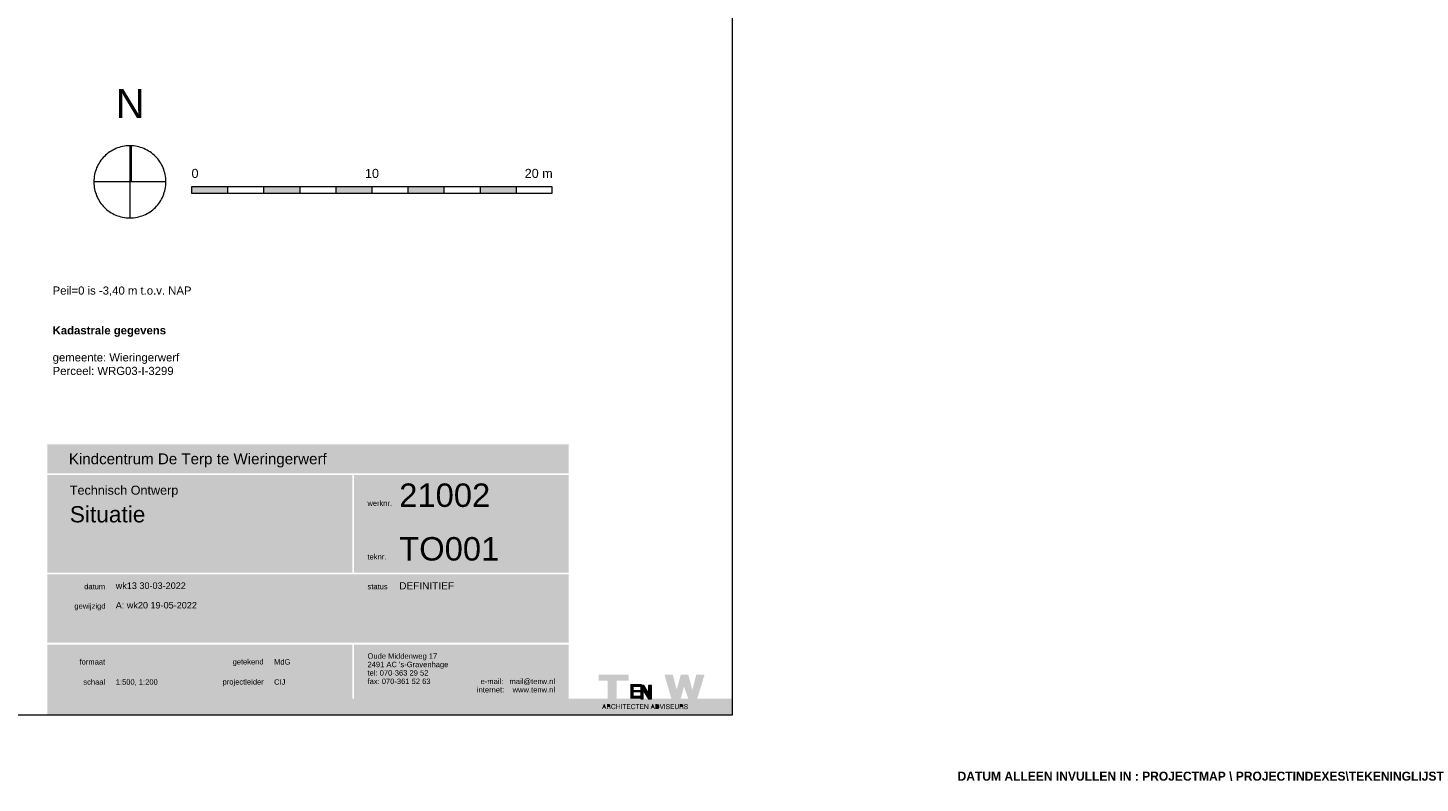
# Model space of a CAD drawing. Header units: millimetres. Extents: x 10 to 775, y -9 to 410.
# Tile 55 of 55: x 389 to 775, y -9 to 201. Entities that reach past the tile are written whole.
import ezdxf
from ezdxf.xclip import XClip

# ---------------------------------------------------------------- set-up
doc = ezdxf.new("R2010")
doc.units = ezdxf.units.MM
doc.header["$MEASUREMENT"] = 0
doc.header["$XCLIPFRAME"] = 0
for name, color, linetype in [('0 2D arcering', 7, 'Continuous'), ('0 Afdek-arcering', 7, 'Continuous'), ('90 Terrein omgeving', 7, 'Continuous'), ('90 Terrein omgeving 2D arcering', 7, 'Continuous'), ('Info -  SO_VO 2D arcering', 7, 'Continuous'), ('Info Algemeen', 7, 'Continuous')]:
    doc.layers.add(name, color=color, linetype=linetype)
doc.styles.add('GENERATED_STYLE_1', font='txt')
doc.styles.add('GENERATED_STYLE_2', font='txt')

# ---------------------------------------------------------------- blocks, each defined once
blk = doc.blocks.new('Drawing_1_1', base_point=(394, 0))
at = {"layer": '0 2D arcering', "linetype": 'Continuous', "lineweight": 0, "true_color": 0xe9ebeb}
for points in [[(394, 84.96), (394, 76.96), (538.56, 76.96), (538.56, 84.96)], [(394, 76.46), (394, 49.45), (478.56, 49.45), (478.56, 76.46)], [(479.06, 76.46), (479.06, 49.45), (538.56, 49.45), (538.56, 76.46)], [(394, 48.95), (394, 29.95), (538.56, 29.95), (538.56, 48.95)], [(394, 29.45), (394, 14.45), (478.56, 14.45), (478.56, 29.45)], [(479.06, 29.45), (479.06, 14.45), (538.56, 14.45), (538.56, 29.45)]]:
    blk.add_hatch(color=254, dxfattribs=at).paths.add_polyline_path(points)
at = {"layer": '0 2D arcering', "linetype": 'Continuous', "lineweight": 0, "true_color": 0x253355}
for points in [[(546.95, 19.48), (549.45, 19.48), (549.45, 14.44), (551.89, 14.44), (551.89, 19.48), (555.27, 19.48), (555.27, 21.14), (546.95, 21.14)], [(565.13, 21.14), (567.09, 14.44), (569.63, 14.44), (570.57, 17.84), (571.76, 14.45), (574.24, 14.45), (576.27, 21.13), (573.98, 21.13), (572.89, 16.87), (571.73, 21.15), (569.7, 21.14), (568.55, 16.99), (567.47, 21.15)]]:
    blk.add_hatch(color=169, dxfattribs=at).paths.add_polyline_path(points)
at = {"layer": '0 2D arcering', "linetype": 'Continuous', "lineweight": 0, "true_color": 0xd9db00}
for points in [[(558.84, 17.73), (558.84, 18.53), (555.71, 18.53), (555.71, 14.45), (558.84, 14.45), (558.84, 15.26), (556.66, 15.26), (556.66, 16.22), (558.84, 16.22), (558.84, 16.91), (556.66, 16.91), (556.66, 17.73)], [(560.76, 18.13), (560.77, 15.94), (559.4, 18.13), (558.59, 18.13), (558.59, 14.44), (559.26, 14.44), (559.26, 16.84), (560.76, 14.44), (561.58, 14.44), (561.58, 18.13)], [(548.65, 12.14), (548.44, 12.74), (548.23, 12.14)], [(549.69, 12.32), (549.79, 12.32), (549.87, 12.34), (549.93, 12.37), (549.97, 12.42), (549.99, 12.48), (550, 12.56), (549.99, 12.63), (549.97, 12.69), (549.94, 12.73), (549.88, 12.76), (549.8, 12.77), (549.69, 12.78), (549.37, 12.78), (549.37, 12.32)], [(561.9, 12.74), (561.69, 12.14), (562.11, 12.14)], [(562.84, 11.75), (563.15, 11.75), (563.25, 11.75), (563.33, 11.78), (563.4, 11.82), (563.46, 11.88), (563.51, 11.95), (563.54, 12.04), (563.56, 12.15), (563.56, 12.27), (563.56, 12.39), (563.54, 12.49), (563.51, 12.58), (563.46, 12.65), (563.4, 12.71), (563.33, 12.75), (563.25, 12.77), (563.15, 12.78), (562.84, 12.78)], [(569.89, 12.32), (569.99, 12.32), (570.07, 12.34), (570.13, 12.37), (570.17, 12.42), (570.19, 12.48), (570.2, 12.56), (570.19, 12.63), (570.17, 12.69), (570.13, 12.73), (570.08, 12.76), (570, 12.77), (569.89, 12.78), (569.57, 12.78), (569.57, 12.32)]]:
    blk.add_hatch(color=52, dxfattribs=at).paths.add_polyline_path(points)
h = blk.add_hatch(color=52, dxfattribs=at)
h.paths.add_polyline_path([(584, 14.45), (394, 14.45), (394, 10), (584, 10)])
h.paths.add_polyline_path([(548.03, 11.58), (547.84, 11.58), (548.34, 12.94), (548.54, 12.94), (549.05, 11.58), (548.85, 11.58), (548.71, 11.99), (548.17, 11.99)], flags=0)
h.paths.add_polyline_path([(549.38, 11.58), (549.19, 11.58), (549.19, 12.94), (549.72, 12.94), (549.8, 12.94), (549.86, 12.93), (549.91, 12.93), (549.97, 12.91), (550.02, 12.89), (550.07, 12.85), (550.11, 12.81), (550.15, 12.76), (550.17, 12.7), (550.19, 12.63), (550.19, 12.56), (550.19, 12.49), (550.17, 12.43), (550.15, 12.37), (550.11, 12.33), (550.06, 12.28), (550.01, 12.25), (550.07, 12.22), (550.12, 12.18), (550.14, 12.13), (550.15, 12.07), (550.16, 12), (550.18, 11.78), (550.18, 11.71), (550.19, 11.67), (550.21, 11.64), (550.24, 11.62), (550.24, 11.58), (550.02, 11.58), (550.01, 11.62), (550, 11.68), (549.99, 11.76), (549.98, 11.94), (549.97, 12.02), (549.95, 12.08), (549.92, 12.12), (549.87, 12.14), (549.79, 12.16), (549.68, 12.16), (549.38, 12.16)], flags=0)
h.paths.add_polyline_path([(550.39, 12.28), (550.4, 12.43), (550.44, 12.56), (550.49, 12.68), (550.56, 12.79), (550.66, 12.87), (550.76, 12.93), (550.89, 12.96), (551.02, 12.97), (551.13, 12.97), (551.23, 12.94), (551.32, 12.91), (551.4, 12.85), (551.47, 12.79), (551.52, 12.71), (551.55, 12.63), (551.57, 12.53), (551.39, 12.53), (551.37, 12.61), (551.32, 12.68), (551.27, 12.74), (551.2, 12.78), (551.11, 12.8), (551.02, 12.81), (550.92, 12.8), (550.83, 12.77), (550.76, 12.73), (550.7, 12.66), (550.65, 12.58), (550.61, 12.49), (550.59, 12.38), (550.58, 12.26), (550.59, 12.14), (550.61, 12.03), (550.65, 11.94), (550.7, 11.86), (550.76, 11.79), (550.84, 11.74), (550.92, 11.72), (551.01, 11.71), (551.12, 11.72), (551.21, 11.75), (551.29, 11.81), (551.35, 11.89), (551.39, 11.98), (551.4, 12.08), (551.58, 12.08), (551.57, 11.97), (551.53, 11.86), (551.48, 11.77), (551.41, 11.69), (551.33, 11.63), (551.23, 11.58), (551.12, 11.55), (551.01, 11.54), (550.87, 11.55), (550.75, 11.59), (550.65, 11.65), (550.56, 11.74), (550.5, 11.82), (550.45, 11.92), (550.42, 12.03), (550.4, 12.15)], flags=0)
h.paths.add_polyline_path([(551.8, 12.94), (551.98, 12.94), (551.98, 12.38), (552.69, 12.38), (552.69, 12.94), (552.87, 12.94), (552.87, 11.58), (552.69, 11.58), (552.69, 12.22), (551.98, 12.22), (551.98, 11.58), (551.8, 11.58)], flags=0)
h.paths.add_polyline_path([(553.16, 11.58), (553.16, 12.94), (553.34, 12.94), (553.34, 11.58)], flags=0)
h.paths.add_polyline_path([(553.52, 12.94), (554.56, 12.94), (554.56, 12.77), (554.13, 12.77), (554.13, 11.58), (553.95, 11.58), (553.95, 12.77), (553.52, 12.77)], flags=0)
h.paths.add_polyline_path([(554.73, 11.58), (554.73, 12.94), (555.7, 12.94), (555.7, 12.77), (554.91, 12.77), (554.91, 12.36), (555.64, 12.36), (555.64, 12.2), (554.91, 12.2), (554.91, 11.75), (555.71, 11.75), (555.71, 11.58)], flags=0)
h.paths.add_polyline_path([(555.88, 12.28), (555.89, 12.43), (555.92, 12.56), (555.97, 12.68), (556.05, 12.79), (556.14, 12.87), (556.25, 12.93), (556.37, 12.96), (556.51, 12.97), (556.62, 12.97), (556.72, 12.94), (556.81, 12.91), (556.88, 12.85), (556.95, 12.79), (557, 12.71), (557.04, 12.63), (557.05, 12.53), (556.87, 12.53), (556.85, 12.61), (556.81, 12.68), (556.75, 12.74), (556.68, 12.78), (556.6, 12.8), (556.5, 12.81), (556.4, 12.8), (556.32, 12.77), (556.24, 12.73), (556.18, 12.66), (556.13, 12.58), (556.09, 12.49), (556.07, 12.38), (556.07, 12.26), (556.07, 12.14), (556.1, 12.03), (556.13, 11.94), (556.18, 11.86), (556.25, 11.79), (556.32, 11.74), (556.41, 11.72), (556.5, 11.71), (556.6, 11.72), (556.69, 11.75), (556.77, 11.81), (556.83, 11.89), (556.87, 11.98), (556.89, 12.08), (557.06, 12.08), (557.05, 11.97), (557.02, 11.86), (556.96, 11.77), (556.89, 11.69), (556.81, 11.63), (556.71, 11.58), (556.61, 11.55), (556.49, 11.54), (556.35, 11.55), (556.23, 11.59), (556.13, 11.65), (556.04, 11.74), (555.98, 11.82), (555.94, 11.92), (555.9, 12.03), (555.88, 12.15)], flags=0)
h.paths.add_polyline_path([(557.15, 12.94), (558.19, 12.94), (558.19, 12.77), (557.77, 12.77), (557.77, 11.58), (557.58, 11.58), (557.58, 12.77), (557.15, 12.77)], flags=0)
h.paths.add_polyline_path([(558.36, 12.94), (559.33, 12.94), (559.33, 12.77), (558.55, 12.77), (558.55, 12.36), (559.27, 12.36), (559.27, 12.2), (558.55, 12.2), (558.55, 11.75), (559.35, 11.75), (559.35, 11.58), (558.36, 11.58)], flags=0)
h.paths.add_polyline_path([(559.57, 12.94), (559.77, 12.94), (560.4, 11.95), (560.42, 11.92), (560.44, 11.89), (560.47, 11.84), (560.47, 12.94), (560.64, 12.94), (560.64, 11.58), (560.44, 11.58), (559.79, 12.58), (559.77, 12.63), (559.74, 12.68), (559.74, 11.58), (559.57, 11.58)], flags=0)
h.paths.add_polyline_path([(561.29, 11.58), (561.8, 12.94), (562, 12.94), (562.51, 11.58), (562.31, 11.58), (562.16, 11.99), (561.63, 11.99), (561.48, 11.58)], flags=0)
h.paths.add_polyline_path([(563.16, 11.58), (562.65, 11.58), (562.65, 12.94), (563.17, 12.94), (563.3, 12.93), (563.42, 12.89), (563.52, 12.84), (563.6, 12.77), (563.67, 12.67), (563.72, 12.56), (563.74, 12.43), (563.75, 12.28), (563.74, 12.12), (563.71, 11.98), (563.67, 11.87), (563.6, 11.76), (563.51, 11.68), (563.41, 11.63), (563.29, 11.59)], flags=0)
h.paths.add_polyline_path([(564.32, 11.58), (563.84, 12.94), (564.03, 12.94), (564.42, 11.8), (564.8, 12.94), (564.99, 12.94), (564.51, 11.58)], flags=0)
h.paths.add_polyline_path([(565.33, 11.58), (565.15, 11.58), (565.15, 12.94), (565.33, 12.94)], flags=0)
h.paths.add_polyline_path([(565.57, 12.03), (565.75, 12.03), (565.76, 11.94), (565.79, 11.86), (565.85, 11.79), (565.92, 11.74), (566, 11.71), (566.1, 11.7), (566.2, 11.71), (566.28, 11.73), (566.35, 11.77), (566.4, 11.82), (566.43, 11.88), (566.44, 11.95), (566.42, 12.03), (566.35, 12.09), (566.25, 12.14), (566.1, 12.19), (566.07, 12.2), (565.94, 12.23), (565.84, 12.27), (565.76, 12.3), (565.7, 12.34), (565.65, 12.4), (565.62, 12.48), (565.61, 12.57), (565.62, 12.66), (565.65, 12.73), (565.69, 12.8), (565.75, 12.86), (565.82, 12.91), (565.9, 12.95), (565.99, 12.97), (566.1, 12.97), (566.21, 12.97), (566.3, 12.94), (566.38, 12.91), (566.45, 12.86), (566.51, 12.79), (566.55, 12.72), (566.57, 12.64), (566.58, 12.54), (566.41, 12.54), (566.39, 12.62), (566.36, 12.69), (566.31, 12.75), (566.25, 12.79), (566.18, 12.81), (566.09, 12.82), (566, 12.81), (565.93, 12.79), (565.87, 12.76), (565.83, 12.72), (565.8, 12.66), (565.79, 12.6), (565.81, 12.53), (565.87, 12.47), (565.98, 12.41), (566.12, 12.37), (566.17, 12.36), (566.2, 12.35), (566.22, 12.35), (566.35, 12.31), (566.45, 12.27), (566.51, 12.23), (566.56, 12.18), (566.59, 12.12), (566.62, 12.05), (566.62, 11.97), (566.61, 11.88), (566.59, 11.8), (566.54, 11.72), (566.48, 11.66), (566.41, 11.61), (566.32, 11.57), (566.22, 11.55), (566.1, 11.54), (565.99, 11.55), (565.88, 11.58), (565.79, 11.61), (565.72, 11.67), (565.66, 11.74), (565.61, 11.82), (565.58, 11.92)], flags=0)
h.paths.add_polyline_path([(566.85, 12.94), (567.82, 12.94), (567.82, 12.77), (567.03, 12.77), (567.03, 12.36), (567.76, 12.36), (567.76, 12.2), (567.03, 12.2), (567.03, 11.75), (567.84, 11.75), (567.84, 11.58), (566.85, 11.58)], flags=0)
h.paths.add_polyline_path([(568.05, 12.94), (568.24, 12.94), (568.24, 12.09), (568.25, 11.98), (568.27, 11.88), (568.32, 11.81), (568.39, 11.76), (568.47, 11.73), (568.58, 11.72), (568.69, 11.73), (568.78, 11.76), (568.84, 11.81), (568.89, 11.88), (568.92, 11.98), (568.93, 12.09), (568.93, 12.94), (569.11, 12.94), (569.11, 12.09), (569.11, 11.97), (569.08, 11.86), (569.04, 11.76), (568.97, 11.68), (568.9, 11.62), (568.8, 11.58), (568.69, 11.55), (568.56, 11.54), (568.44, 11.55), (568.34, 11.58), (568.25, 11.62), (568.18, 11.68), (568.12, 11.76), (568.08, 11.85), (568.06, 11.97), (568.05, 12.09)], flags=0)
h.paths.add_polyline_path([(569.39, 12.94), (569.92, 12.94), (570, 12.94), (570.06, 12.93), (570.11, 12.93), (570.16, 12.91), (570.22, 12.89), (570.27, 12.85), (570.31, 12.81), (570.35, 12.76), (570.37, 12.7), (570.39, 12.63), (570.39, 12.56), (570.39, 12.49), (570.37, 12.43), (570.34, 12.37), (570.31, 12.33), (570.26, 12.28), (570.2, 12.25), (570.27, 12.22), (570.32, 12.18), (570.34, 12.13), (570.35, 12.07), (570.36, 12), (570.37, 11.78), (570.38, 11.71), (570.39, 11.67), (570.41, 11.64), (570.44, 11.62), (570.44, 11.58), (570.22, 11.58), (570.21, 11.62), (570.2, 11.68), (570.19, 11.76), (570.18, 11.94), (570.17, 12.02), (570.15, 12.08), (570.12, 12.12), (570.07, 12.14), (569.99, 12.16), (569.87, 12.16), (569.57, 12.16), (569.57, 11.58), (569.39, 11.58)], flags=0)
h.paths.add_polyline_path([(570.59, 12.03), (570.77, 12.03), (570.78, 11.94), (570.81, 11.86), (570.86, 11.79), (570.93, 11.74), (571.02, 11.71), (571.12, 11.7), (571.22, 11.71), (571.3, 11.73), (571.37, 11.77), (571.42, 11.82), (571.45, 11.88), (571.46, 11.95), (571.44, 12.03), (571.37, 12.09), (571.27, 12.14), (571.12, 12.19), (571.09, 12.2), (570.96, 12.23), (570.86, 12.27), (570.78, 12.3), (570.72, 12.34), (570.67, 12.4), (570.64, 12.48), (570.63, 12.57), (570.64, 12.66), (570.66, 12.73), (570.71, 12.8), (570.76, 12.86), (570.84, 12.91), (570.92, 12.95), (571.01, 12.97), (571.12, 12.97), (571.22, 12.97), (571.32, 12.94), (571.4, 12.91), (571.47, 12.86), (571.53, 12.79), (571.57, 12.72), (571.59, 12.64), (571.6, 12.54), (571.42, 12.54), (571.41, 12.62), (571.38, 12.69), (571.33, 12.75), (571.27, 12.79), (571.19, 12.81), (571.11, 12.82), (571.02, 12.81), (570.95, 12.79), (570.89, 12.76), (570.84, 12.72), (570.82, 12.66), (570.81, 12.6), (570.83, 12.53), (570.89, 12.47), (571, 12.41), (571.14, 12.37), (571.19, 12.36), (571.22, 12.35), (571.24, 12.35), (571.37, 12.31), (571.47, 12.27), (571.53, 12.23), (571.58, 12.18), (571.61, 12.12), (571.63, 12.05), (571.64, 11.97), (571.63, 11.88), (571.61, 11.8), (571.56, 11.72), (571.5, 11.66), (571.42, 11.61), (571.34, 11.57), (571.23, 11.55), (571.12, 11.54), (571, 11.55), (570.9, 11.58), (570.81, 11.61), (570.74, 11.67), (570.68, 11.74), (570.63, 11.82), (570.6, 11.92)], flags=0)
at = {"layer": '0 Afdek-arcering', "linetype": 'Continuous', "lineweight": 0, "true_color": 0xffffff}
h = blk.add_hatch(color=7, dxfattribs=at)
h.paths.add_polyline_path([(547.84, 11.58), (548.03, 11.58), (548.17, 11.99), (548.71, 11.99), (548.85, 11.58), (549.05, 11.58), (548.54, 12.94), (548.34, 12.94)])
h.paths.add_polyline_path([(548.23, 12.14), (548.44, 12.74), (548.65, 12.14)], flags=0)
h = blk.add_hatch(color=7, dxfattribs=at)
h.paths.add_polyline_path([(549.19, 12.94), (549.19, 11.58), (549.38, 11.58), (549.38, 12.16), (549.68, 12.16), (549.79, 12.16), (549.87, 12.14), (549.92, 12.12), (549.95, 12.08), (549.97, 12.02), (549.98, 11.94), (549.99, 11.77), (550, 11.68), (550.01, 11.62), (550.02, 11.58), (550.24, 11.58), (550.24, 11.62), (550.21, 11.64), (550.19, 11.67), (550.18, 11.71), (550.18, 11.78), (550.16, 12), (550.15, 12.07), (550.14, 12.13), (550.12, 12.18), (550.07, 12.22), (550.01, 12.25), (550.06, 12.28), (550.11, 12.33), (550.15, 12.37), (550.17, 12.43), (550.19, 12.49), (550.19, 12.56), (550.19, 12.63), (550.17, 12.7), (550.15, 12.76), (550.11, 12.81), (550.07, 12.85), (550.02, 12.89), (549.97, 12.91), (549.91, 12.93), (549.86, 12.93), (549.8, 12.94), (549.72, 12.94)])
h.paths.add_polyline_path([(549.37, 12.78), (549.69, 12.78), (549.8, 12.77), (549.88, 12.76), (549.94, 12.73), (549.97, 12.69), (549.99, 12.63), (550, 12.56), (549.99, 12.48), (549.97, 12.42), (549.93, 12.37), (549.87, 12.34), (549.79, 12.32), (549.69, 12.32), (549.37, 12.32)], flags=0)
for points in [[(551.4, 12.08), (551.39, 11.98), (551.35, 11.89), (551.29, 11.81), (551.21, 11.75), (551.12, 11.72), (551.01, 11.71), (550.92, 11.72), (550.84, 11.74), (550.76, 11.79), (550.7, 11.86), (550.65, 11.94), (550.61, 12.03), (550.59, 12.14), (550.58, 12.26), (550.59, 12.38), (550.61, 12.49), (550.65, 12.58), (550.7, 12.66), (550.76, 12.73), (550.83, 12.77), (550.92, 12.8), (551.02, 12.81), (551.11, 12.8), (551.2, 12.78), (551.27, 12.74), (551.32, 12.68), (551.37, 12.61), (551.39, 12.53), (551.57, 12.53), (551.55, 12.63), (551.52, 12.71), (551.47, 12.79), (551.4, 12.85), (551.32, 12.91), (551.23, 12.94), (551.13, 12.97), (551.02, 12.97), (550.89, 12.96), (550.76, 12.93), (550.66, 12.87), (550.56, 12.79), (550.49, 12.68), (550.44, 12.56), (550.4, 12.43), (550.39, 12.28), (550.4, 12.15), (550.42, 12.03), (550.45, 11.92), (550.5, 11.82), (550.56, 11.74), (550.65, 11.65), (550.75, 11.59), (550.87, 11.55), (551.01, 11.54), (551.12, 11.55), (551.23, 11.58), (551.33, 11.63), (551.41, 11.69), (551.48, 11.77), (551.53, 11.86), (551.57, 11.97), (551.58, 12.08)], [(551.8, 11.58), (551.98, 11.58), (551.98, 12.22), (552.69, 12.22), (552.69, 11.58), (552.87, 11.58), (552.87, 12.94), (552.69, 12.94), (552.69, 12.38), (551.98, 12.38), (551.98, 12.94), (551.8, 12.94)], [(553.16, 11.58), (553.34, 11.58), (553.34, 12.94), (553.16, 12.94)], [(553.95, 11.58), (554.13, 11.58), (554.13, 12.77), (554.56, 12.77), (554.56, 12.94), (553.52, 12.94), (553.52, 12.77), (553.95, 12.77)], [(554.73, 11.58), (555.71, 11.58), (555.71, 11.75), (554.91, 11.75), (554.91, 12.2), (555.64, 12.2), (555.64, 12.36), (554.91, 12.36), (554.91, 12.77), (555.7, 12.77), (555.7, 12.94), (554.73, 12.94)], [(555.88, 12.28), (555.88, 12.15), (555.9, 12.03), (555.94, 11.92), (555.98, 11.82), (556.04, 11.74), (556.13, 11.65), (556.23, 11.59), (556.35, 11.55), (556.49, 11.54), (556.61, 11.55), (556.71, 11.58), (556.81, 11.63), (556.89, 11.69), (556.96, 11.77), (557.02, 11.86), (557.05, 11.97), (557.06, 12.08), (556.89, 12.08), (556.87, 11.98), (556.83, 11.89), (556.77, 11.81), (556.69, 11.75), (556.6, 11.72), (556.5, 11.71), (556.41, 11.72), (556.32, 11.74), (556.25, 11.79), (556.18, 11.86), (556.13, 11.94), (556.1, 12.03), (556.07, 12.14), (556.07, 12.26), (556.07, 12.38), (556.09, 12.49), (556.13, 12.58), (556.18, 12.66), (556.24, 12.73), (556.32, 12.77), (556.4, 12.8), (556.5, 12.81), (556.6, 12.8), (556.68, 12.78), (556.75, 12.74), (556.81, 12.68), (556.85, 12.61), (556.87, 12.53), (557.05, 12.53), (557.04, 12.63), (557, 12.71), (556.95, 12.79), (556.88, 12.85), (556.81, 12.91), (556.72, 12.94), (556.62, 12.97), (556.51, 12.97), (556.37, 12.96), (556.25, 12.93), (556.14, 12.87), (556.05, 12.79), (555.97, 12.68), (555.92, 12.56), (555.89, 12.43)], [(557.58, 11.58), (557.77, 11.58), (557.77, 12.77), (558.19, 12.77), (558.19, 12.94), (557.15, 12.94), (557.15, 12.77), (557.58, 12.77)], [(558.36, 11.58), (559.35, 11.58), (559.35, 11.75), (558.55, 11.75), (558.55, 12.2), (559.27, 12.2), (559.27, 12.36), (558.55, 12.36), (558.55, 12.77), (559.33, 12.77), (559.33, 12.94), (558.36, 12.94)], [(559.57, 11.58), (559.74, 11.58), (559.74, 12.68), (559.77, 12.63), (559.79, 12.58), (560.44, 11.58), (560.64, 11.58), (560.64, 12.94), (560.47, 12.94), (560.47, 11.84), (560.44, 11.89), (560.42, 11.92), (560.4, 11.95), (559.77, 12.94), (559.57, 12.94)], [(564.32, 11.58), (564.51, 11.58), (564.99, 12.94), (564.8, 12.94), (564.42, 11.8), (564.03, 12.94), (563.84, 12.94)], [(565.15, 11.58), (565.33, 11.58), (565.33, 12.94), (565.15, 12.94)], [(565.57, 12.03), (565.58, 11.92), (565.61, 11.82), (565.66, 11.74), (565.72, 11.67), (565.79, 11.61), (565.88, 11.58), (565.99, 11.55), (566.1, 11.54), (566.22, 11.55), (566.32, 11.57), (566.41, 11.61), (566.48, 11.66), (566.54, 11.72), (566.59, 11.8), (566.61, 11.88), (566.62, 11.97), (566.62, 12.05), (566.59, 12.12), (566.56, 12.18), (566.51, 12.23), (566.45, 12.27), (566.35, 12.31), (566.22, 12.35), (566.2, 12.35), (566.17, 12.36), (566.12, 12.37), (565.98, 12.41), (565.87, 12.47), (565.81, 12.53), (565.79, 12.6), (565.8, 12.66), (565.83, 12.72), (565.87, 12.76), (565.93, 12.79), (566, 12.81), (566.09, 12.82), (566.18, 12.81), (566.25, 12.79), (566.31, 12.75), (566.36, 12.69), (566.39, 12.62), (566.41, 12.54), (566.58, 12.54), (566.57, 12.64), (566.55, 12.72), (566.51, 12.79), (566.45, 12.86), (566.38, 12.91), (566.3, 12.94), (566.21, 12.97), (566.1, 12.97), (565.99, 12.97), (565.9, 12.95), (565.82, 12.91), (565.75, 12.86), (565.69, 12.8), (565.65, 12.73), (565.62, 12.66), (565.61, 12.57), (565.62, 12.48), (565.65, 12.4), (565.7, 12.34), (565.76, 12.3), (565.84, 12.27), (565.94, 12.23), (566.07, 12.2), (566.1, 12.19), (566.25, 12.14), (566.35, 12.09), (566.42, 12.03), (566.44, 11.95), (566.43, 11.88), (566.4, 11.82), (566.35, 11.77), (566.28, 11.73), (566.2, 11.71), (566.1, 11.7), (566, 11.71), (565.92, 11.74), (565.85, 11.79), (565.79, 11.86), (565.76, 11.94), (565.75, 12.03)], [(566.85, 11.58), (567.84, 11.58), (567.84, 11.75), (567.03, 11.75), (567.03, 12.2), (567.76, 12.2), (567.76, 12.36), (567.03, 12.36), (567.03, 12.77), (567.82, 12.77), (567.82, 12.94), (566.85, 12.94)], [(568.05, 12.09), (568.06, 11.97), (568.08, 11.85), (568.12, 11.76), (568.18, 11.68), (568.25, 11.62), (568.34, 11.58), (568.44, 11.55), (568.56, 11.54), (568.69, 11.55), (568.8, 11.58), (568.9, 11.62), (568.97, 11.68), (569.04, 11.76), (569.08, 11.86), (569.11, 11.97), (569.11, 12.09), (569.11, 12.94), (568.93, 12.94), (568.93, 12.09), (568.92, 11.98), (568.89, 11.88), (568.84, 11.81), (568.78, 11.76), (568.69, 11.73), (568.58, 11.72), (568.47, 11.73), (568.39, 11.76), (568.32, 11.81), (568.27, 11.88), (568.25, 11.98), (568.24, 12.09), (568.24, 12.94), (568.05, 12.94)], [(570.59, 12.03), (570.6, 11.92), (570.63, 11.82), (570.68, 11.74), (570.74, 11.67), (570.81, 11.61), (570.9, 11.58), (571, 11.55), (571.12, 11.54), (571.23, 11.55), (571.34, 11.57), (571.42, 11.61), (571.5, 11.66), (571.56, 11.72), (571.61, 11.8), (571.63, 11.88), (571.64, 11.97), (571.63, 12.05), (571.61, 12.12), (571.58, 12.18), (571.53, 12.23), (571.47, 12.27), (571.37, 12.31), (571.24, 12.35), (571.22, 12.35), (571.19, 12.36), (571.14, 12.37), (571, 12.41), (570.89, 12.47), (570.83, 12.53), (570.81, 12.6), (570.82, 12.66), (570.84, 12.72), (570.89, 12.76), (570.95, 12.79), (571.02, 12.81), (571.11, 12.82), (571.19, 12.81), (571.27, 12.79), (571.33, 12.75), (571.38, 12.69), (571.41, 12.62), (571.42, 12.54), (571.6, 12.54), (571.59, 12.64), (571.57, 12.72), (571.53, 12.79), (571.47, 12.86), (571.4, 12.91), (571.32, 12.94), (571.22, 12.97), (571.12, 12.97), (571.01, 12.97), (570.92, 12.95), (570.84, 12.91), (570.76, 12.86), (570.71, 12.8), (570.66, 12.73), (570.64, 12.66), (570.63, 12.57), (570.64, 12.48), (570.67, 12.4), (570.72, 12.34), (570.78, 12.3), (570.86, 12.27), (570.96, 12.23), (571.09, 12.2), (571.12, 12.19), (571.27, 12.14), (571.37, 12.09), (571.44, 12.03), (571.46, 11.95), (571.45, 11.88), (571.42, 11.82), (571.37, 11.77), (571.3, 11.73), (571.22, 11.71), (571.12, 11.7), (571.02, 11.71), (570.93, 11.74), (570.86, 11.79), (570.81, 11.86), (570.78, 11.94), (570.77, 12.03)]]:
    blk.add_hatch(color=7, dxfattribs=at).paths.add_polyline_path(points)
h = blk.add_hatch(color=7, dxfattribs=at)
h.paths.add_polyline_path([(561.29, 11.58), (561.48, 11.58), (561.63, 11.99), (562.16, 11.99), (562.31, 11.58), (562.51, 11.58), (562, 12.94), (561.8, 12.94)])
h.paths.add_polyline_path([(561.69, 12.14), (561.9, 12.74), (562.11, 12.14)], flags=0)
h = blk.add_hatch(color=7, dxfattribs=at)
h.paths.add_polyline_path([(562.65, 11.58), (563.16, 11.58), (563.29, 11.59), (563.41, 11.63), (563.51, 11.68), (563.6, 11.76), (563.67, 11.87), (563.71, 11.98), (563.74, 12.12), (563.75, 12.28), (563.74, 12.43), (563.72, 12.56), (563.67, 12.67), (563.6, 12.77), (563.52, 12.84), (563.42, 12.89), (563.3, 12.93), (563.17, 12.94), (562.65, 12.94)])
h.paths.add_polyline_path([(563.15, 12.78), (563.25, 12.77), (563.33, 12.75), (563.4, 12.71), (563.46, 12.65), (563.51, 12.58), (563.54, 12.49), (563.56, 12.39), (563.56, 12.27), (563.56, 12.15), (563.54, 12.04), (563.51, 11.95), (563.46, 11.88), (563.4, 11.82), (563.33, 11.78), (563.25, 11.75), (563.15, 11.75), (562.84, 11.75), (562.84, 12.78)], flags=0)
h = blk.add_hatch(color=7, dxfattribs=at)
h.paths.add_polyline_path([(569.39, 12.94), (569.39, 11.58), (569.57, 11.58), (569.57, 12.16), (569.87, 12.16), (569.99, 12.16), (570.07, 12.14), (570.12, 12.12), (570.15, 12.08), (570.17, 12.02), (570.18, 11.94), (570.19, 11.77), (570.2, 11.68), (570.21, 11.62), (570.22, 11.58), (570.44, 11.58), (570.44, 11.62), (570.41, 11.64), (570.39, 11.67), (570.38, 11.71), (570.37, 11.78), (570.36, 12), (570.35, 12.07), (570.34, 12.13), (570.32, 12.18), (570.27, 12.22), (570.2, 12.25), (570.26, 12.28), (570.31, 12.33), (570.34, 12.37), (570.37, 12.43), (570.39, 12.49), (570.39, 12.56), (570.39, 12.63), (570.37, 12.7), (570.35, 12.76), (570.31, 12.81), (570.27, 12.85), (570.22, 12.89), (570.16, 12.91), (570.11, 12.93), (570.06, 12.93), (570, 12.94), (569.92, 12.94)])
h.paths.add_polyline_path([(569.57, 12.78), (569.89, 12.78), (570, 12.77), (570.08, 12.76), (570.13, 12.73), (570.17, 12.69), (570.19, 12.63), (570.2, 12.56), (570.19, 12.48), (570.17, 12.42), (570.13, 12.37), (570.07, 12.34), (569.99, 12.32), (569.89, 12.32), (569.57, 12.32)], flags=0)
at = {"layer": 'Info -  SO_VO 2D arcering', "linetype": 'Continuous', "lineweight": 0, "true_color": 0xe9ebeb}
blk.add_hatch(color=254, dxfattribs=at).paths.add_polyline_path([(399.81, 57.02), (399.81, 49.9), (435.79, 49.9), (435.79, 57.02)])
at = {"color": 255, "linetype": 'Continuous', "lineweight": 0, "flags": 128}
blk.add_lwpolyline([(560.76, 18.13), (560.77, 15.94), (559.4, 18.13), (558.59, 18.13), (558.59, 14.44), (559.26, 14.44), (559.26, 16.84), (560.76, 14.44), (561.58, 14.44), (561.58, 18.13)], close=True, dxfattribs=at)
at = {"layer": 'Info Algemeen', "color": 2, "linetype": 'Continuous', "lineweight": 0, "style": 'GENERATED_STYLE_1'}
for s, insert, char_height, attachment_point in [('\\A1;{\\pql;\\fArial|b0|i0|c0|p38;Kindcentrum De Terp te Wieringerwerf}', (400, 82.48), 3, 1), ('\\A1;{\\pql;\\fArial|b0|i0|c0|p38;Technisch Ontwerp}', (400.26, 71.91), 2.5, 4), ('\\A1;{\\pql;\\fArial|b0|i0|c0|p38;21002}', (491.6, 67.55), 6.5, 7), ('\\A1;{\\pql;\\fArial|b0|i0|c0|p38;werknr.}', (482.81, 67.9), 1.477, 7), ('\\A1;{\\pql;\\fArial|b0|i0|c0|p38;Situatie}', (400.26, 67.85), 4.5, 1), ('\\A1;{\\pql;\\fArial|b0|i0|c0|p38;TO001}', (491.6, 52.68), 6.5, 7), ('\\A1;{\\pql;\\fArial|b0|i0|c0|p38;teknr.}', (482.81, 53.04), 1.5, 7), ('\\A1;{\\pql;\\fArial|b0|i0|c0|p38;datum}', (404.24, 44.78), 1.5, 7), ('\\A1;{\\pql;\\fArial|b0|i0|c0|p38;DEFINITIEF}', (491.6, 45.77), 2, 4), ('\\A1;{\\pql;\\fArial|b0|i0|c0|p38; }', (413, 44.28), 1.5, 7), ('\\A1;{\\pql;\\fArial|b0|i0|c0|p38;status}', (482.81, 44.78), 1.5, 7), ('\\A1;{\\pql;\\fArial|b0|i0|c0|p38;gewijzigd}', (401.54, 38.95), 1.5, 7), ('\\A1;{\\pql;\\fArial|b0|i0|c0|p38;formaat}', (402.96, 23.91), 1.5, 7), ('\\A1;{\\pql;\\fArial|b0|i0|c0|p38;getekend}', (445.39, 23.5), 1.5, 7), ('\\A1;{\\pql;\\fArial|b0|i0|c0|p38;MdG}', (456.9, 23.9), 1.5, 7), ('\\A1;{\\pql;\\fArial|b0|i0|c0|p38;schaal}', (404.02, 18.32), 1.5, 7), ('\\A1;{\\pql;\\fArial|b0|i0|c0|p38;1:500, 1:200}', (413, 18.06), 1.5, 7), ('\\A1;{\\pql;\\fArial|b0|i0|c0|p38;projectleider}', (442.63, 17.92), 1.5, 7), ('\\A1;{\\pql;\\fArial|b0|i0|c0|p38;CIJ}', (456.9, 18.32), 1.5, 7)]:
    blk.add_mtext(s, dxfattribs=dict(at, insert=insert, char_height=char_height, attachment_point=attachment_point))
at = {"layer": 'Info Algemeen', "color": 9, "linetype": 'Continuous', "lineweight": 0, "insert": (482.81, 18.51), "char_height": 1.5, "attachment_point": 7, "line_spacing_factor": 0.932625, "style": 'GENERATED_STYLE_1'}
blk.add_mtext("\\A1;{\\pql;\\fArial|b0|i0|c0|p38;Oude Middenweg 17\\P\\pql;\\fArial|b0|i0|c0|p38;2491 AC 's-Gravenhage\\P\\pql;\\fArial|b0|i0|c0|p38;\\C2;tel: 070-363 29 52\\P\\pql;\\fArial|b0|i0|c0|p38;fax: 070-361 52 63}", dxfattribs=at)
at = {"layer": 'Info Algemeen', "color": 2, "linetype": 'Continuous', "lineweight": 0, "insert": (534.81, 16.16), "char_height": 1.5, "attachment_point": 9, "line_spacing_factor": 0.93321, "style": 'GENERATED_STYLE_1'}
blk.add_mtext('\\A1;{\\pqr;\\fArial|b0|i0|c0|p38;e-mail:   mail@tenw.nl\\P\\pqr;\\fArial|b0|i0|c0|p38;internet:    www.tenw.nl}', dxfattribs=at)
blk = doc.blocks.new('Drawing_3_2', base_point=(1193.51, -96.21))
at = {"layer": '90 Terrein omgeving 2D arcering', "linetype": 'Continuous', "lineweight": 0, "true_color": 0x000000}
for points in [[(444.01, 156.45), (434.01, 156.45), (434.01, 154.63), (444.01, 154.63)], [(464.01, 156.45), (454.01, 156.45), (454.01, 154.63), (464.01, 154.63)], [(484.01, 156.45), (474.01, 156.45), (474.01, 154.63), (484.01, 154.63)], [(504.01, 156.45), (494.01, 156.45), (494.01, 154.63), (504.01, 154.63)], [(524.01, 156.45), (514.01, 156.45), (514.01, 154.63), (524.01, 154.63)]]:
    blk.add_hatch(color=18, dxfattribs=at).paths.add_polyline_path(points)
at = {"layer": '90 Terrein omgeving', "color": 3, "linetype": 'Continuous', "lineweight": 0}
for p, q in [((416.92, 167.8), (416.92, 147.8)), ((417.37, 157.8), (417.37, 167.79)), ((426.92, 157.8), (406.92, 157.8))]:
    blk.add_line(p, q, dxfattribs=at)
at = {"layer": '90 Terrein omgeving', "color": 2, "linetype": 'Continuous', "lineweight": 0}
for p, q in [((534.01, 156.45), (434.01, 156.45)), ((434.01, 156.45), (434.01, 154.63)), ((434.01, 154.63), (534.01, 154.63)), ((444.01, 156.45), (444.01, 154.63)), ((454.01, 156.45), (454.01, 154.63)), ((464.01, 156.45), (464.01, 154.63)), ((474.01, 156.45), (474.01, 154.63)), ((484.01, 156.45), (484.01, 154.63)), ((494.01, 156.45), (494.01, 154.63)), ((504.01, 156.45), (504.01, 154.63)), ((514.01, 156.45), (514.01, 154.63)), ((524.01, 156.45), (524.01, 154.63)), ((534.01, 154.63), (534.01, 156.45))]:
    blk.add_line(p, q, dxfattribs=at)
at = {"layer": '90 Terrein omgeving', "color": 3, "linetype": 'Continuous', "lineweight": 0, "flags": 128}
blk.add_lwpolyline([(426.92, 157.8, 1), (406.92, 157.8, 1)], format="xyb", close=True, dxfattribs=at)
at = {"layer": '90 Terrein omgeving', "color": 3, "linetype": 'Continuous', "lineweight": 0, "insert": (412.97, 175.54), "char_height": 8, "attachment_point": 7, "style": 'GENERATED_STYLE_1'}
blk.add_mtext('\\A1;{\\pql;\\fArial|b0|i0|c0|p38;N}', dxfattribs=at)
at = {"layer": '90 Terrein omgeving', "color": 9, "linetype": 'Continuous', "lineweight": 0, "char_height": 2.5, "attachment_point": 7, "style": 'GENERATED_STYLE_1'}
for s, insert in [('\\A1;{\\pql;\\fArial|b0|i0|c0|p38;0}', (434.01, 158.85)), ('\\A1;{\\pql;\\fArial|b0|i0|c0|p38;10}', (482.11, 158.85)), ('\\A1;{\\pql;\\fArial|b0|i0|c0|p38;20 m}', (526.4, 158.85))]:
    blk.add_mtext(s, dxfattribs=dict(at, insert=insert))

msp = doc.modelspace()

# ---------------------------------------------------------------- linework, layer by layer
at = {"color": 1, "linetype": 'Continuous', "lineweight": 0, "flags": 128}
msp.add_lwpolyline([(584, 10), (584, 410), (10, 410), (10, 10)], close=True, dxfattribs=at)

# ---------------------------------------------------------------- block references
at = {"color": 4, "linetype": 'Continuous', "lineweight": 0}
ref = msp.add_blockref('Drawing_3_2', (1193.51, -96.21), dxfattribs=at)
XClip(ref).set_block_clipping_path([(551.9669990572, 194.9937838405), (393.2772247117, 194.7080599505), (394.0252566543, 139.8230623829), (552.1557961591, 140.3696076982)])
ref = msp.add_blockref('Drawing_1_1', (394, 0), dxfattribs=at)
XClip(ref).set_block_clipping_path([(394, 0), (594, 98.9618147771)])

# ---------------------------------------------------------------- texts
at = {"color": 2, "linetype": 'Continuous', "lineweight": 0, "attachment_point": 7}
for s, insert, char_height, style in [('\\A1;{\\pql;\\fArial|b0|i0|c0|p38;Peil=0 is -3,40 m t.o.v. NAP}', (395.5, 126.11), 2.25, 'GENERATED_STYLE_1'), ('\\A1;{\\pql;\\fArial|b1|i0|c0|p38;Kadastrale gegevens\\P\\pql;\\fArial|b0|i0|c0|p38;\\P\\pql;\\fArial|b0|i0|c0|p38;gemeente: Wieringerwerf \\P\\pql;\\fArial|b0|i0|c0|p38;Perceel: WRG03-I-3299\\P\\pql;\\fArial|b0|i0|c0|p38;\\P\\pql;\\fArial|b0|i0|c0|p38;}', (395.5, 100.46), 2.25, 'GENERATED_STYLE_2'), ('\\A1;{\\pql;\\fArial|b0|i0|c0|p38;wk13 30-03-2022}', (413, 44.87), 1.8, 'GENERATED_STYLE_1'), ('\\A1;{\\pql;\\fArial|b0|i0|c0|p38;A: wk20 19-05-2022  }', (413, 39.45), 1.8, 'GENERATED_STYLE_1')]:
    msp.add_mtext(s, dxfattribs=dict(at, insert=insert, char_height=char_height, style=style))
at = {"layer": 'Info Algemeen', "color": 2, "linetype": 'Continuous', "lineweight": 0, "insert": (646.43, -8.36), "char_height": 2.5, "attachment_point": 7, "style": 'GENERATED_STYLE_2'}
msp.add_mtext('\\A1;{\\pql;\\fArial|b1|i0|c0|p38;DATUM ALLEEN INVULLEN IN : PROJECTMAP \\\\ PROJECTINDEXES\\\\\\fArial|b1|i0|c0|p38;TEKENINGLIJST}', dxfattribs=at)

doc.saveas('drawing.dxf')
